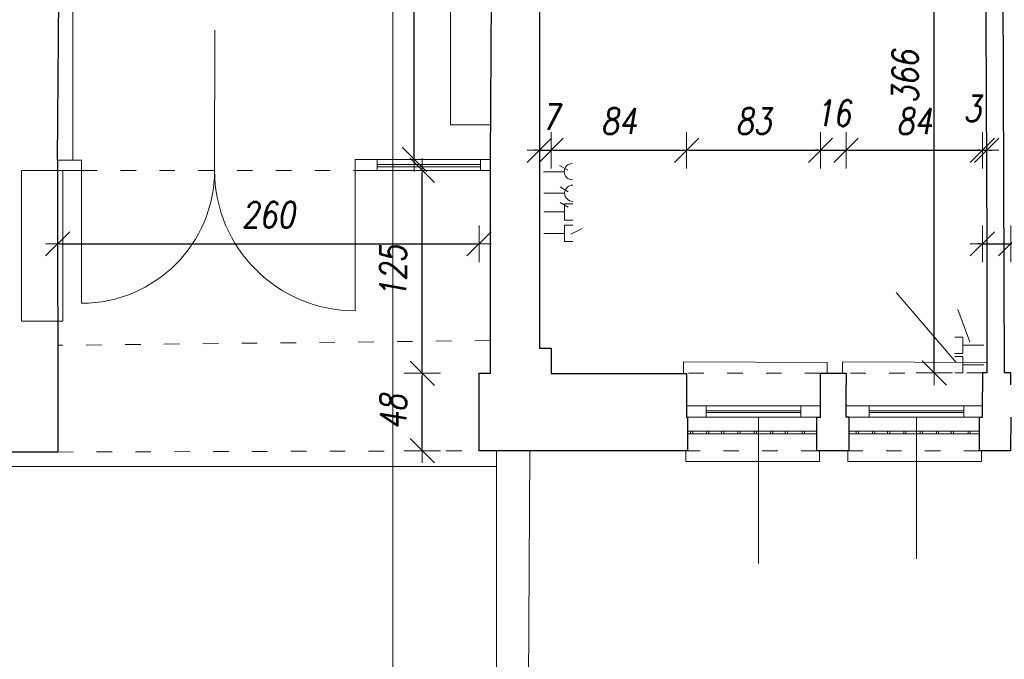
# Model space of a CAD drawing. Header units: millimetres. Extents: x -60479 to 14193, y -32440 to 949.
# Tile 44 of 68: x -13828 to -7746, y -27548 to -23594. Entities that reach past the tile are written whole.
import ezdxf

# ---------------------------------------------------------------- set-up
doc = ezdxf.new("R2010")
doc.units = ezdxf.units.MM
doc.header["$LTSCALE"] = 8
doc.linetypes.add('ACAD_ISO03W100', pattern=[30, 12, -18])
doc.layers.get('Defpoints').update_dxf_attribs({"lineweight": 0})
for name, color, linetype, lineweight in [('A_DIMEN', 7, 'Continuous', 0), ('BAM_OPISY POWIERZCHNI', 40, 'Continuous', 0), ('instalacje', 6, 'Continuous', 0), ('parter_dzwi i okna', 3, 'Continuous', 0), ('parter_kraty', 8, 'Continuous', 0), ('parter_parapet', 6, 'Continuous', 0), ('parter_podciąg', 2, 'ACAD_ISO03W100', 0), ('parter_rzut', 7, 'Continuous', 30), ('parter_widok', 4, 'Continuous', 0), ('parter_zabudowa meblowa', 8, 'Continuous', 0), ('przekroje', 3, 'Continuous', 0), ('RZUT_wymiarowanie', 2, 'Continuous', 0), ('wymiarowanie', 4, 'Continuous', 0)]:
    doc.layers.add(name, color=color, linetype=linetype, lineweight=lineweight)
doc.styles.add('ROMANS1', font='romans.shx', dxfattribs={"width": 0.8, "oblique": 10})
doc.dimstyles.new('NARCH100', dxfattribs={"dimscale": 100, "dimtxt": 1.6, "dimasz": 0.15, "dimexe": 0, "dimexo": 0, "dimgap": 1, "dimtad": 1, "dimdec": 0, "dimlfac": 0.1, "dimrnd": 1, "dimdsep": 46, "dimtxsty": 'ROMANS1', "dimblk": 'wym', "dimcen": -1.5, "dimse1": 1, "dimse2": 1, "dimclrd": 4, "dimclre": 4, "dimclrt": 3, "dimadec": 0, "dimazin": 0, "dimtfac": 0.04, "dimtdec": 0, "dimtmove": 2, "dimatfit": 3, "dimldrblk": 'wym', "dimfxl": 0, "dimtolj": 1, "dimarcsym": 0})

# ---------------------------------------------------------------- blocks, each defined once
blk = doc.blocks.new('wym')
at = {"layer": 'A_DIMEN', "color": 4, "ltscale": 100}
for p, q in [((-5, -5), (5, 5)), ((0, -7.5), (0, 7.5)), ((-5, 0), (5, 0))]:
    blk.add_line(p, q, dxfattribs=at)
blk = doc.blocks.new('*D165')
at = {"layer": 'Defpoints', "color": 0, "transparency": 16777216}
for p in [(-14896, -26266.7), (-13617.1, -26266.7), (-13617.1, -31813.7)]:
    blk.add_point(p, dxfattribs=at)
at = {"layer": 'RZUT_wymiarowanie', "color": 4, "lineweight": -2, "transparency": 16777216}
blk.add_line((-14881, -31813.7), (-13632.1, -31813.7), dxfattribs=at)
at = {"layer": 'RZUT_wymiarowanie', "color": 4, "lineweight": -2, "transparency": 16777216, "xscale": 15, "yscale": 15, "zscale": 15, "rotation": 179.9999999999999}
blk.add_blockref('wym', (-14896, -31813.7), dxfattribs=at)
at = {"layer": 'RZUT_wymiarowanie', "color": 4, "lineweight": -2, "transparency": 16777216, "xscale": 15, "yscale": 15, "zscale": 15}
blk.add_blockref('wym', (-13617.1, -31813.7), dxfattribs=at)
at = {"layer": 'RZUT_wymiarowanie', "color": 3, "transparency": 16777216, "insert": (-14256.6, -31633.7), "char_height": 160, "attachment_point": 5, "style": 'ROMANS1'}
blk.add_mtext('\\A1;128', dxfattribs=at)
blk = doc.blocks.new('*D166')
at = {"layer": 'Defpoints', "color": 0, "transparency": 16777216}
for p in [(-13617.1, -26266.7), (-10990.7, -26258.7), (-10990.7, -31813.7)]:
    blk.add_point(p, dxfattribs=at)
at = {"layer": 'RZUT_wymiarowanie', "color": 4, "lineweight": -2, "transparency": 16777216}
blk.add_line((-13602.1, -31813.7), (-11005.7, -31813.7), dxfattribs=at)
at = {"layer": 'RZUT_wymiarowanie', "color": 4, "lineweight": -2, "transparency": 16777216, "xscale": 15, "yscale": 15, "zscale": 15, "rotation": 179.9999999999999}
blk.add_blockref('wym', (-13617.1, -31813.7), dxfattribs=at)
at = {"layer": 'RZUT_wymiarowanie', "color": 4, "lineweight": -2, "transparency": 16777216, "xscale": 15, "yscale": 15, "zscale": 15}
blk.add_blockref('wym', (-10990.7, -31813.7), dxfattribs=at)
at = {"layer": 'RZUT_wymiarowanie', "color": 3, "transparency": 16777216, "insert": (-12810.1, -31633.7), "char_height": 160, "attachment_point": 5, "style": 'ROMANS1'}
blk.add_mtext('\\A1;263', dxfattribs=at)
blk = doc.blocks.new('*D167')
at = {"layer": 'Defpoints', "color": 0, "transparency": 16777216}
for p in [(-10990.7, -26258.7), (-9702.9, -26258.7), (-9702.9, -31813.7)]:
    blk.add_point(p, dxfattribs=at)
at = {"layer": 'RZUT_wymiarowanie', "color": 4, "lineweight": -2, "transparency": 16777216}
blk.add_line((-10975.7, -31813.7), (-9717.9, -31813.7), dxfattribs=at)
at = {"layer": 'RZUT_wymiarowanie', "color": 4, "lineweight": -2, "transparency": 16777216, "xscale": 15, "yscale": 15, "zscale": 15, "rotation": 179.9999999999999}
blk.add_blockref('wym', (-10990.7, -31813.7), dxfattribs=at)
at = {"layer": 'RZUT_wymiarowanie', "color": 4, "lineweight": -2, "transparency": 16777216, "xscale": 15, "yscale": 15, "zscale": 15}
blk.add_blockref('wym', (-9702.9, -31813.7), dxfattribs=at)
at = {"layer": 'RZUT_wymiarowanie', "color": 3, "transparency": 16777216, "insert": (-10346.8, -31633.7), "char_height": 160, "attachment_point": 5, "style": 'ROMANS1'}
blk.add_mtext('\\A1;129', dxfattribs=at)
blk = doc.blocks.new('*D168')
at = {"layer": 'Defpoints', "color": 0, "transparency": 16777216}
for p in [(-9702.9, -26258.7), (-8904.9, -26258.7), (-8904.9, -31813.7)]:
    blk.add_point(p, dxfattribs=at)
at = {"layer": 'RZUT_wymiarowanie', "color": 4, "lineweight": -2, "transparency": 16777216}
blk.add_line((-9687.9, -31813.7), (-8919.9, -31813.7), dxfattribs=at)
at = {"layer": 'RZUT_wymiarowanie', "color": 4, "lineweight": -2, "transparency": 16777216, "xscale": 15, "yscale": 15, "zscale": 15, "rotation": 179.9999999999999}
blk.add_blockref('wym', (-9702.9, -31813.7), dxfattribs=at)
at = {"layer": 'RZUT_wymiarowanie', "color": 4, "lineweight": -2, "transparency": 16777216, "xscale": 15, "yscale": 15, "zscale": 15}
blk.add_blockref('wym', (-8904.9, -31813.7), dxfattribs=at)
at = {"layer": 'RZUT_wymiarowanie', "color": 3, "transparency": 16777216, "insert": (-9303.9, -31633.7), "char_height": 160, "attachment_point": 5, "style": 'ROMANS1'}
blk.add_mtext('\\A1;80', dxfattribs=at)
blk = doc.blocks.new('*D169')
at = {"layer": 'Defpoints', "color": 0, "transparency": 16777216}
for p in [(-8904.9, -26258.7), (-8705.5, -26258.7), (-8705.5, -31813.7)]:
    blk.add_point(p, dxfattribs=at)
at = {"layer": 'RZUT_wymiarowanie', "color": 4, "lineweight": -2, "transparency": 16777216}
for p, q in [((-8919.9, -31813.7), (-8934.9, -31813.7)), ((-8904.9, -31813.7), (-8705.5, -31813.7)), ((-8690.5, -31813.7), (-8675.5, -31813.7))]:
    blk.add_line(p, q, dxfattribs=at)
at = {"layer": 'RZUT_wymiarowanie', "color": 4, "lineweight": -2, "transparency": 16777216, "xscale": 15, "yscale": 15, "zscale": 15}
for p, rotation in [((-8904.9, -31813.7), 359.9999999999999), ((-8705.5, -31813.7), 179.9999999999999)]:
    blk.add_blockref('wym', p, dxfattribs=dict(at, rotation=rotation))
at = {"layer": 'RZUT_wymiarowanie', "color": 3, "transparency": 16777216, "insert": (-8805.2, -31617.4), "char_height": 160, "attachment_point": 5, "style": 'ROMANS1'}
blk.add_mtext('\\A1;20', dxfattribs=at)
blk = doc.blocks.new('*D170')
at = {"layer": 'Defpoints', "color": 0, "transparency": 16777216}
for p in [(-8705.5, -26258.7), (-7900.3, -26258.7), (-7900.3, -31813.7)]:
    blk.add_point(p, dxfattribs=at)
at = {"layer": 'RZUT_wymiarowanie', "color": 4, "lineweight": -2, "transparency": 16777216}
blk.add_line((-8690.5, -31813.7), (-7915.3, -31813.7), dxfattribs=at)
at = {"layer": 'RZUT_wymiarowanie', "color": 4, "lineweight": -2, "transparency": 16777216, "xscale": 15, "yscale": 15, "zscale": 15, "rotation": 179.9999999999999}
blk.add_blockref('wym', (-8705.5, -31813.7), dxfattribs=at)
at = {"layer": 'RZUT_wymiarowanie', "color": 4, "lineweight": -2, "transparency": 16777216, "xscale": 15, "yscale": 15, "zscale": 15}
blk.add_blockref('wym', (-7900.3, -31813.7), dxfattribs=at)
at = {"layer": 'RZUT_wymiarowanie', "color": 3, "transparency": 16777216, "insert": (-8302.9, -31633.7), "char_height": 160, "attachment_point": 5, "style": 'ROMANS1'}
blk.add_mtext('\\A1;81', dxfattribs=at)
blk = doc.blocks.new('*D171')
at = {"layer": 'Defpoints', "color": 0, "transparency": 16777216}
for p in [(-7900.3, -26258.7), (-7707.8, -26258.7), (-7707.8, -31813.7)]:
    blk.add_point(p, dxfattribs=at)
at = {"layer": 'RZUT_wymiarowanie', "color": 4, "lineweight": -2, "transparency": 16777216}
for p, q in [((-7915.3, -31813.7), (-7930.3, -31813.7)), ((-7900.3, -31813.7), (-7707.8, -31813.7)), ((-7692.8, -31813.7), (-7677.8, -31813.7))]:
    blk.add_line(p, q, dxfattribs=at)
at = {"layer": 'RZUT_wymiarowanie', "color": 4, "lineweight": -2, "transparency": 16777216, "xscale": 15, "yscale": 15, "zscale": 15}
for p, rotation in [((-7900.3, -31813.7), 359.9999999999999), ((-7707.8, -31813.7), 179.9999999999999)]:
    blk.add_blockref('wym', p, dxfattribs=dict(at, rotation=rotation))
at = {"layer": 'RZUT_wymiarowanie', "color": 3, "transparency": 16777216, "insert": (-7804.1, -31599.3), "char_height": 160, "attachment_point": 5, "style": 'ROMANS1'}
blk.add_mtext('\\A1;19', dxfattribs=at)
blk = doc.blocks.new('*D172')
at = {"layer": 'Defpoints', "color": 0, "transparency": 16777216}
for p in [(-7707.8, -26258.7), (-6908.5, -26258.7), (-6908.5, -31813.7)]:
    blk.add_point(p, dxfattribs=at)
at = {"layer": 'RZUT_wymiarowanie', "color": 4, "lineweight": -2, "transparency": 16777216}
blk.add_line((-7692.8, -31813.7), (-6923.5, -31813.7), dxfattribs=at)
at = {"layer": 'RZUT_wymiarowanie', "color": 4, "lineweight": -2, "transparency": 16777216, "xscale": 15, "yscale": 15, "zscale": 15, "rotation": 179.9999999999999}
blk.add_blockref('wym', (-7707.8, -31813.7), dxfattribs=at)
at = {"layer": 'RZUT_wymiarowanie', "color": 4, "lineweight": -2, "transparency": 16777216, "xscale": 15, "yscale": 15, "zscale": 15}
blk.add_blockref('wym', (-6908.5, -31813.7), dxfattribs=at)
at = {"layer": 'RZUT_wymiarowanie', "color": 3, "transparency": 16777216, "insert": (-7308.2, -31633.7), "char_height": 160, "attachment_point": 5, "style": 'ROMANS1'}
blk.add_mtext('\\A1;80', dxfattribs=at)
blk = doc.blocks.new('*D178')
at = {"layer": 'Defpoints', "color": 0, "transparency": 16777216}
for p in [(-56057.1, -26261.6), (-1532.1, -26294.4), (-1532.1, -32327.7)]:
    blk.add_point(p, dxfattribs=at)
at = {"layer": 'RZUT_wymiarowanie', "color": 4, "lineweight": -2, "transparency": 16777216}
blk.add_line((-56042.1, -32327.7), (-1547.1, -32327.7), dxfattribs=at)
at = {"layer": 'RZUT_wymiarowanie', "color": 4, "lineweight": -2, "transparency": 16777216, "xscale": 15, "yscale": 15, "zscale": 15, "rotation": 179.9999999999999}
blk.add_blockref('wym', (-56057.1, -32327.7), dxfattribs=at)
at = {"layer": 'RZUT_wymiarowanie', "color": 4, "lineweight": -2, "transparency": 16777216, "xscale": 15, "yscale": 15, "zscale": 15}
blk.add_blockref('wym', (-1532.1, -32327.7), dxfattribs=at)
at = {"layer": 'RZUT_wymiarowanie', "color": 3, "transparency": 16777216, "insert": (-28794.6, -32147.7), "char_height": 160, "attachment_point": 5, "style": 'ROMANS1'}
blk.add_mtext('\\A1;5453', dxfattribs=at)
blk = doc.blocks.new('*D435')
at = {"layer": 'Defpoints', "color": 0, "transparency": 16777216}
for p in [(-10990.7, -24979.7), (-10990.7, -25779.9), (-13593.1, -26266.7)]:
    blk.add_point(p, dxfattribs=at)
at = {"layer": 'instalacje', "color": 4, "lineweight": -2, "transparency": 16777216}
blk.add_line((-13578.1, -24979.7), (-11005.7, -24979.7), dxfattribs=at)
at = {"layer": 'instalacje', "color": 4, "lineweight": -2, "transparency": 16777216, "xscale": 15, "yscale": 15, "zscale": 15, "rotation": 179.9999999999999}
blk.add_blockref('wym', (-13593.1, -24979.7), dxfattribs=at)
at = {"layer": 'instalacje', "color": 4, "lineweight": -2, "transparency": 16777216, "xscale": 15, "yscale": 15, "zscale": 15}
blk.add_blockref('wym', (-10990.7, -24979.7), dxfattribs=at)
at = {"layer": 'instalacje', "color": 3, "transparency": 16777216, "insert": (-12291.9, -24799.7), "char_height": 160, "attachment_point": 5, "style": 'ROMANS1'}
blk.add_mtext('\\A1;260', dxfattribs=at)
blk = doc.blocks.new('*D436')
at = {"layer": 'Defpoints', "color": 0, "transparency": 16777216}
for p in [(-7706.4, -24979.7), (-7881.1, -25981.2), (-7706.4, -25981.2)]:
    blk.add_point(p, dxfattribs=at)
at = {"layer": 'instalacje', "color": 4, "lineweight": -2, "transparency": 16777216}
for p, q in [((-7896.1, -24979.7), (-7911.1, -24979.7)), ((-7881.1, -24979.7), (-7706.4, -24979.7)), ((-7691.4, -24979.7), (-7676.4, -24979.7))]:
    blk.add_line(p, q, dxfattribs=at)
at = {"layer": 'instalacje', "color": 4, "lineweight": -2, "transparency": 16777216, "xscale": 15, "yscale": 15, "zscale": 15}
for p, rotation in [((-7881.1, -24979.7), 359.9999999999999), ((-7706.4, -24979.7), 179.9999999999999)]:
    blk.add_blockref('wym', p, dxfattribs=dict(at, rotation=rotation))
at = {"layer": 'instalacje', "color": 3, "transparency": 16777216, "insert": (-7619.7, -24719.4), "char_height": 160, "attachment_point": 5, "style": 'ROMANS1'}
blk.add_mtext('\\A1;17', dxfattribs=at)
blk = doc.blocks.new('*D437')
at = {"layer": 'Defpoints', "color": 0, "transparency": 16777216}
for p in [(-6880.2, -24979.7), (-7706.4, -25981.2), (-6880.2, -25981.2)]:
    blk.add_point(p, dxfattribs=at)
at = {"layer": 'instalacje', "color": 4, "lineweight": -2, "transparency": 16777216}
blk.add_line((-7691.4, -24979.7), (-6895.2, -24979.7), dxfattribs=at)
at = {"layer": 'instalacje', "color": 4, "lineweight": -2, "transparency": 16777216, "xscale": 15, "yscale": 15, "zscale": 15, "rotation": 179.9999999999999}
blk.add_blockref('wym', (-7706.4, -24979.7), dxfattribs=at)
at = {"layer": 'instalacje', "color": 4, "lineweight": -2, "transparency": 16777216, "xscale": 15, "yscale": 15, "zscale": 15}
blk.add_blockref('wym', (-6880.2, -24979.7), dxfattribs=at)
at = {"layer": 'instalacje', "color": 3, "transparency": 16777216, "insert": (-7293.3, -24799.7), "char_height": 160, "attachment_point": 5, "style": 'ROMANS1'}
blk.add_mtext('\\A1;83', dxfattribs=at)
blk = doc.blocks.new('*D443')
at = {"layer": 'Defpoints', "color": 0, "transparency": 16777216}
for p in [(-10545.2, -24401.6), (-10618, -25625.5), (-10545.2, -25625.5)]:
    blk.add_point(p, dxfattribs=at)
at = {"layer": 'instalacje', "color": 4, "lineweight": -2, "transparency": 16777216}
for p, q in [((-10633, -24401.6), (-10648, -24401.6)), ((-10618, -24401.6), (-10545.2, -24401.6)), ((-10530.2, -24401.6), (-10515.2, -24401.6))]:
    blk.add_line(p, q, dxfattribs=at)
at = {"layer": 'instalacje', "color": 4, "lineweight": -2, "transparency": 16777216, "xscale": 15, "yscale": 15, "zscale": 15}
for p, rotation in [((-10618, -24401.6), 359.9999999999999), ((-10545.2, -24401.6), 179.9999999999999)]:
    blk.add_blockref('wym', p, dxfattribs=dict(at, rotation=rotation))
at = {"layer": 'instalacje', "color": 3, "transparency": 16777216, "insert": (-10547.9, -24195.5), "char_height": 160, "attachment_point": 5, "style": 'ROMANS1'}
blk.add_mtext('\\A1;7', dxfattribs=at)
blk = doc.blocks.new('*D444')
at = {"layer": 'Defpoints', "color": 0, "transparency": 16777216}
for p in [(-9708.4, -24401.6), (-10545.2, -25625.5), (-9708.4, -25981.2)]:
    blk.add_point(p, dxfattribs=at)
at = {"layer": 'instalacje', "color": 4, "lineweight": -2, "transparency": 16777216}
blk.add_line((-10530.2, -24401.6), (-9723.4, -24401.6), dxfattribs=at)
at = {"layer": 'instalacje', "color": 4, "lineweight": -2, "transparency": 16777216, "xscale": 15, "yscale": 15, "zscale": 15, "rotation": 179.9999999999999}
blk.add_blockref('wym', (-10545.2, -24401.6), dxfattribs=at)
at = {"layer": 'instalacje', "color": 4, "lineweight": -2, "transparency": 16777216, "xscale": 15, "yscale": 15, "zscale": 15}
blk.add_blockref('wym', (-9708.4, -24401.6), dxfattribs=at)
at = {"layer": 'instalacje', "color": 3, "transparency": 16777216, "insert": (-10126.8, -24221.6), "char_height": 160, "attachment_point": 5, "style": 'ROMANS1'}
blk.add_mtext('\\A1;84', dxfattribs=at)
blk = doc.blocks.new('*D445')
at = {"layer": 'Defpoints', "color": 0, "transparency": 16777216}
for p in [(-8881.5, -24401.6), (-9708.4, -25981.2), (-8881.5, -25981.2)]:
    blk.add_point(p, dxfattribs=at)
at = {"layer": 'instalacje', "color": 4, "lineweight": -2, "transparency": 16777216}
blk.add_line((-9693.4, -24401.6), (-8896.5, -24401.6), dxfattribs=at)
at = {"layer": 'instalacje', "color": 4, "lineweight": -2, "transparency": 16777216, "xscale": 15, "yscale": 15, "zscale": 15, "rotation": 179.9999999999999}
blk.add_blockref('wym', (-9708.4, -24401.6), dxfattribs=at)
at = {"layer": 'instalacje', "color": 4, "lineweight": -2, "transparency": 16777216, "xscale": 15, "yscale": 15, "zscale": 15}
blk.add_blockref('wym', (-8881.5, -24401.6), dxfattribs=at)
at = {"layer": 'instalacje', "color": 3, "transparency": 16777216, "insert": (-9295, -24221.6), "char_height": 160, "attachment_point": 5, "style": 'ROMANS1'}
blk.add_mtext('\\A1;83', dxfattribs=at)
blk = doc.blocks.new('*D446')
at = {"layer": 'Defpoints', "color": 0, "transparency": 16777216}
for p in [(-8723.6, -24401.6), (-8881.5, -25981.2), (-8723.6, -25981.2)]:
    blk.add_point(p, dxfattribs=at)
at = {"layer": 'instalacje', "color": 4, "lineweight": -2, "transparency": 16777216}
for p, q in [((-8896.5, -24401.6), (-8911.5, -24401.6)), ((-8881.5, -24401.6), (-8723.6, -24401.6)), ((-8708.6, -24401.6), (-8693.6, -24401.6))]:
    blk.add_line(p, q, dxfattribs=at)
at = {"layer": 'instalacje', "color": 4, "lineweight": -2, "transparency": 16777216, "xscale": 15, "yscale": 15, "zscale": 15}
for p, rotation in [((-8881.5, -24401.6), 359.9999999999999), ((-8723.6, -24401.6), 179.9999999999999)]:
    blk.add_blockref('wym', p, dxfattribs=dict(at, rotation=rotation))
at = {"layer": 'instalacje', "color": 3, "transparency": 16777216, "insert": (-8802.6, -24171.6), "char_height": 160, "attachment_point": 5, "style": 'ROMANS1'}
blk.add_mtext('\\A1;16', dxfattribs=at)
blk = doc.blocks.new('*D447')
at = {"layer": 'Defpoints', "color": 0, "transparency": 16777216}
for p in [(-7881.1, -24401.6), (-8723.6, -25981.2), (-7881.1, -25973)]:
    blk.add_point(p, dxfattribs=at)
at = {"layer": 'instalacje', "color": 4, "lineweight": -2, "transparency": 16777216}
blk.add_line((-8708.6, -24401.6), (-7896.1, -24401.6), dxfattribs=at)
at = {"layer": 'instalacje', "color": 4, "lineweight": -2, "transparency": 16777216, "xscale": 15, "yscale": 15, "zscale": 15, "rotation": 179.9999999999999}
blk.add_blockref('wym', (-8723.6, -24401.6), dxfattribs=at)
at = {"layer": 'instalacje', "color": 4, "lineweight": -2, "transparency": 16777216, "xscale": 15, "yscale": 15, "zscale": 15}
blk.add_blockref('wym', (-7881.1, -24401.6), dxfattribs=at)
at = {"layer": 'instalacje', "color": 3, "transparency": 16777216, "insert": (-8302.4, -24221.6), "char_height": 160, "attachment_point": 5, "style": 'ROMANS1'}
blk.add_mtext('\\A1;84', dxfattribs=at)
blk = doc.blocks.new('*D448')
at = {"layer": 'Defpoints', "color": 0, "transparency": 16777216}
for p in [(-7854.4, -24401.6), (-7854.4, -25777.3), (-7881.1, -25973)]:
    blk.add_point(p, dxfattribs=at)
at = {"layer": 'instalacje', "color": 4, "lineweight": -2, "transparency": 16777216}
for p, q in [((-7896.1, -24401.6), (-7911.1, -24401.6)), ((-7881.1, -24401.6), (-7854.4, -24401.6)), ((-7839.4, -24401.6), (-7824.4, -24401.6))]:
    blk.add_line(p, q, dxfattribs=at)
at = {"layer": 'instalacje', "color": 4, "lineweight": -2, "transparency": 16777216, "xscale": 15, "yscale": 15, "zscale": 15}
for p, rotation in [((-7881.1, -24401.6), 359.9999999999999), ((-7854.4, -24401.6), 179.9999999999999)]:
    blk.add_blockref('wym', p, dxfattribs=dict(at, rotation=rotation))
at = {"layer": 'instalacje', "color": 3, "transparency": 16777216, "insert": (-7943.8, -24143.4), "char_height": 160, "attachment_point": 5, "style": 'ROMANS1'}
blk.add_mtext('\\A1;3', dxfattribs=at)
blk = doc.blocks.new('*D619')
at = {"layer": 'Defpoints', "color": 0, "transparency": 16777216}
for p in [(-11390.6, -21649.8), (-10909.9, -21649.8), (-10920.7, -24457.9)]:
    blk.add_point(p, dxfattribs=at)
at = {"layer": 'instalacje', "color": 4, "lineweight": -2, "transparency": 16777216}
blk.add_line((-11390.6, -24442.9), (-11390.6, -21664.8), dxfattribs=at)
at = {"layer": 'instalacje', "color": 4, "lineweight": -2, "transparency": 16777216, "xscale": 15, "yscale": 15, "zscale": 15}
for p, rotation in [((-11390.6, -21649.8), 90), ((-11390.6, -24457.9), 270)]:
    blk.add_blockref('wym', p, dxfattribs=dict(at, rotation=rotation))
at = {"layer": 'instalacje', "color": 3, "transparency": 16777216, "insert": (-11570.6, -23053.8), "char_height": 160, "attachment_point": 5, "rotation": 90, "style": 'ROMANS1'}
blk.add_mtext('\\A1;281', dxfattribs=at)
blk = doc.blocks.new('*D625')
at = {"layer": 'Defpoints', "color": 0, "transparency": 16777216}
for p in [(-8178.3, -22117.4), (-7865.4, -22117.4), (-7881.1, -25777.3)]:
    blk.add_point(p, dxfattribs=at)
at = {"layer": 'instalacje', "color": 4, "lineweight": -2, "transparency": 16777216}
blk.add_line((-8178.3, -25762.3), (-8178.3, -22132.4), dxfattribs=at)
at = {"layer": 'instalacje', "color": 4, "lineweight": -2, "transparency": 16777216, "xscale": 15, "yscale": 15, "zscale": 15}
for p, rotation in [((-8178.3, -22117.4), 90), ((-8178.3, -25777.3), 270)]:
    blk.add_blockref('wym', p, dxfattribs=dict(at, rotation=rotation))
at = {"layer": 'instalacje', "color": 3, "transparency": 16777216, "insert": (-8358.3, -23947.4), "char_height": 160, "attachment_point": 5, "rotation": 90, "style": 'ROMANS1'}
blk.add_mtext('\\A1;366', dxfattribs=at)
blk = doc.blocks.new('*D803')
at = {"layer": 'Defpoints', "color": 0, "transparency": 16777216}
for p in [(-11341.4, -25779.9), (-10955.8, -25779.9), (-10990.7, -26258.7)]:
    blk.add_point(p, dxfattribs=at)
at = {"layer": 'instalacje', "color": 4, "lineweight": -2, "transparency": 16777216}
blk.add_line((-11341.4, -26243.7), (-11341.4, -25794.9), dxfattribs=at)
at = {"layer": 'instalacje', "color": 4, "lineweight": -2, "transparency": 16777216, "xscale": 15, "yscale": 15, "zscale": 15}
for p, rotation in [((-11341.4, -25779.9), 90), ((-11341.4, -26258.7), 270)]:
    blk.add_blockref('wym', p, dxfattribs=dict(at, rotation=rotation))
at = {"layer": 'instalacje', "color": 3, "transparency": 16777216, "insert": (-11521.4, -26019.3), "char_height": 160, "attachment_point": 5, "rotation": 90, "style": 'ROMANS1'}
blk.add_mtext('\\A1;48', dxfattribs=at)
blk = doc.blocks.new('*D804')
at = {"layer": 'Defpoints', "color": 0, "transparency": 16777216}
for p in [(-11341.4, -24525.6), (-10920.8, -24525.6), (-10955.8, -25779.9)]:
    blk.add_point(p, dxfattribs=at)
at = {"layer": 'instalacje', "color": 4, "lineweight": -2, "transparency": 16777216}
blk.add_line((-11341.4, -25764.9), (-11341.4, -24540.6), dxfattribs=at)
at = {"layer": 'instalacje', "color": 4, "lineweight": -2, "transparency": 16777216, "xscale": 15, "yscale": 15, "zscale": 15}
for p, rotation in [((-11341.4, -24525.6), 90), ((-11341.4, -25779.9), 270)]:
    blk.add_blockref('wym', p, dxfattribs=dict(at, rotation=rotation))
at = {"layer": 'instalacje', "color": 3, "transparency": 16777216, "insert": (-11521.4, -25152.7), "char_height": 160, "attachment_point": 5, "rotation": 90, "style": 'ROMANS1'}
blk.add_mtext('\\A1;125', dxfattribs=at)
blk = doc.blocks.new('GGGDB')
at = {"layer": 'przekroje'}
blk.add_lwpolyline([(44025, 25066.5), (44025, -5400)], dxfattribs=at)

msp = doc.modelspace()

# ---------------------------------------------------------------- linework, layer by layer
at = {"layer": 'instalacje'}
for points in [[(-10443, -24525), (-10492.7, -24495.1)], [(-13563.7, -25457.2), (-13817.6, -25457.2), (-13817.6, -24525.6), (-13562.1, -24525.6), (-13562.1, -25457.2), (-13563.7, -25457.2)], [(-10464.5, -24533.7), (-10592.6, -24533.7)], [(-10440.1, -24658.2), (-10489.8, -24628.3)], [(-10461.7, -24666.8), (-10589.7, -24666.8)], [(-10440.1, -24753.7), (-10489.8, -24723.8)], [(-10461.7, -24832.6), (-10461.7, -24732.1)], [(-10411.5, -24732.1), (-10461.7, -24732.1)], [(-10461.7, -24782.3), (-10589.7, -24782.3)], [(-10411.5, -24832.6), (-10461.7, -24832.6)], [(-10461.7, -24965.8), (-10461.7, -24865.3)], [(-10411.5, -24865.3), (-10461.7, -24865.3)], [(-10461.7, -24915.5), (-10589.7, -24915.5)], [(-10354.4, -24884.7), (-10424.1, -24919.1)], [(-10411.5, -24965.8), (-10461.7, -24965.8)], [(-8413, -25281.5), (-8044, -25712.9)], [(-8033.7, -25386.2), (-7959.5, -25585.9)], [(-8051.6, -25556.5), (-8001.4, -25556.5)], [(-8001.4, -25556.5), (-8001.4, -25656.9)], [(-8051.6, -25656.9), (-8001.4, -25656.9)], [(-8001.4, -25606.7), (-7873.4, -25606.7)], [(-8051.6, -25676.5), (-8001.4, -25676.5)], [(-8001.4, -25676.5), (-8001.4, -25776.9)], [(-8051.6, -25776.9), (-8001.4, -25776.9)], [(-8001.4, -25726.7), (-7873.4, -25726.7)]]:
    msp.add_lwpolyline(points, dxfattribs=at)
for centre in [(-10414.3, -24533.7), (-10411.5, -24666.8)]:
    msp.add_arc(centre, 50.2, 90, 270, dxfattribs=at)
at = {"layer": 'parter_dzwi i okna'}
for p, q in [((-13445.2, -24462.6), (-13593.6, -24462.6)), ((-11756.1, -24525.6), (-11756.1, -24457.9)), ((-11756.1, -24457.9), (-10920.7, -24457.9)), ((-13445.2, -24525.6), (-13593, -24525.6)), ((-11756.1, -24525.6), (-10920.8, -24525.6))]:
    msp.add_line(p, q, dxfattribs=at)
for points in [[(-13445.2, -24462.6), (-13445.2, -24525.6)], [(-11619.6, -24457.9), (-11619.6, -24525.6)], [(-10981, -24489.4), (-11619.6, -24489.4)], [(-10981, -24503.1), (-11619.6, -24503.1)], [(-10981, -24457.9), (-10981, -24525.6)], [(-13445.2, -24525.6), (-13445.2, -25346.8)], [(-11756.1, -24525.6), (-11756.1, -25393.4)], [(-8881.5, -25981.2), (-9708.4, -25981.2)], [(-9587, -25981.2), (-9587, -26051.2)], [(-9002, -26011.9), (-9587, -26011.9)], [(-9002, -26021.5), (-9587, -26021.5)], [(-9002, -25981.2), (-9002, -26051.2)], [(-7881.1, -25981.2), (-8723.6, -25981.2)], [(-8580.5, -25981.2), (-8580.5, -26051.2)], [(-7995.5, -26011.9), (-8580.5, -26011.9)], [(-7995.5, -26021.5), (-8580.5, -26021.5)], [(-7995.5, -25981.2), (-7995.5, -26051.2)], [(-8904.9, -26051.2), (-9702.9, -26051.2)], [(-7900.3, -26051.2), (-8705.5, -26051.2)]]:
    msp.add_lwpolyline(points, dxfattribs=at)
for centre, radius, start, end in [((-13445.2, -24525.6), 821.2, 270, 0), ((-11756.1, -24525.6), 867.9, 180, 270)]:
    msp.add_arc(centre, radius, start, end, dxfattribs=at)
at = {"layer": 'parter_kraty'}
for points in [[(-9702.9, -26137.6), (-8904.9, -26137.6)], [(-9684.8, -26137.6), (-9684.8, -26153.3)], [(-9671, -26137.6), (-9671, -26153.3)], [(-9584.7, -26137.6), (-9584.7, -26153.3)], [(-9571, -26137.6), (-9571, -26153.3)], [(-9492.3, -26137.6), (-9492.3, -26153.3)], [(-9478.6, -26137.6), (-9478.6, -26153.3)], [(-9391.9, -26137.6), (-9391.9, -26153.3)], [(-9378.2, -26137.6), (-9378.2, -26153.3)], [(-9290.7, -26137.6), (-9290.7, -26153.3)], [(-9277, -26137.6), (-9277, -26153.3)], [(-9190.5, -26137.6), (-9190.5, -26153.3)], [(-9176.8, -26137.6), (-9176.8, -26153.3)], [(-9099.3, -26137.6), (-9099.3, -26153.3)], [(-9085.6, -26137.6), (-9085.6, -26153.3)], [(-8994.7, -26137.6), (-8994.7, -26153.3)], [(-8980.9, -26137.6), (-8980.9, -26153.3)], [(-8705.5, -26137.6), (-7900.3, -26137.6)], [(-8660.1, -26137.6), (-8660.1, -26153.3)], [(-8646.4, -26137.6), (-8646.4, -26153.3)], [(-8560, -26137.6), (-8560, -26153.3)], [(-8546.3, -26137.6), (-8546.3, -26153.3)], [(-8467.6, -26137.6), (-8467.6, -26153.3)], [(-8453.9, -26137.6), (-8453.9, -26153.3)], [(-8367.2, -26137.6), (-8367.2, -26153.3)], [(-8353.5, -26137.6), (-8353.5, -26153.3)], [(-8266.1, -26137.6), (-8266.1, -26153.3)], [(-8252.3, -26137.6), (-8252.3, -26153.3)], [(-8165.9, -26137.6), (-8165.9, -26153.3)], [(-8152.1, -26137.6), (-8152.1, -26153.3)], [(-8074.7, -26137.6), (-8074.7, -26153.3)], [(-8060.9, -26137.6), (-8060.9, -26153.3)], [(-7970, -26137.6), (-7970, -26153.3)], [(-7956.2, -26137.6), (-7956.2, -26153.3)], [(-9702.9, -26153.3), (-8904.9, -26153.3)], [(-8705.5, -26153.3), (-7900.3, -26153.3)]]:
    msp.add_lwpolyline(points, dxfattribs=at)
at = {"layer": 'parter_parapet'}
for points in [[(-10919, -24244.2), (-11166.5, -24244.2), (-11166.5, -21649.8)], [(-9728.6, -25780.3), (-9728.6, -25708.5), (-8840.7, -25714.1), (-8841, -25779)], [(-8745.4, -25779), (-8745.4, -25708.5), (-7854.4, -25714.1)], [(-9712.7, -26258.7), (-9712.7, -26324.3), (-8888.2, -26324.3), (-8888.2, -26258.7)], [(-8711.6, -26258.7), (-8711.6, -26324.3), (-7887.1, -26324.3), (-7887.1, -26258.7)]]:
    msp.add_lwpolyline(points, dxfattribs=at)
at = {"layer": 'parter_podciąg'}
for points in [[(-13445.2, -24525.6), (-11756.1, -24525.6)], [(-10920.8, -25577.5), (-13593.2, -25607)], [(-8881.5, -25779), (-9708.4, -25779)], [(-7881.1, -25777.3), (-8723.6, -25779)], [(-13593.1, -26266.7), (-10990.7, -26258.7)], [(-8904.9, -26258.7), (-9702.9, -26258.7)], [(-8692.5, -26258.7), (-8705.5, -26258.7)], [(-7900.3, -26258.7), (-8692.5, -26258.7)]]:
    msp.add_lwpolyline(points, dxfattribs=at)
at = {"layer": 'parter_rzut'}
for p, q in [((-13593.6, -24462.6), (-13582.3, -22984.9)), ((-10920.7, -24457.9), (-10910.9, -23224)), ((-10618, -23224), (-10618, -24325.8)), ((-13593.6, -24462.6), (-13593, -26266.7)), ((-13593, -26266.7), (-14896, -26266.7))]:
    msp.add_line(p, q, dxfattribs=at)
for points in [[(-7865.4, -22194.8), (-7854.4, -24990.2), (-7854.4, -25777.3), (-7881.1, -25777.3), (-7881.1, -25894.9)], [(-7706.4, -25850.3), (-7706.4, -25777.6), (-7744.7, -25777.6), (-7756.5, -22194.3)], [(-10618, -24325.8), (-10618, -25625.5)], [(-10990.7, -26258.7), (-10990.7, -25779.9), (-10920.8, -25779.9), (-10920.8, -24457.9)], [(-10618, -25625.5), (-10545.2, -25625.5), (-10545.2, -25780.3), (-9708.4, -25780.3), (-9708.4, -25981.2)], [(-8881.5, -25894.9), (-8881.5, -25779), (-8723.6, -25779), (-8723.6, -25850.3)], [(-8705.5, -26051.2), (-8705.5, -26258.7), (-8904.9, -26258.7), (-8904.9, -26051.2), (-8881.5, -26051.2), (-8881.5, -25894.9)], [(-8705.5, -26051.2), (-8723.6, -26051.2), (-8723.6, -25850.3)], [(-7706.4, -26051.2), (-7707.8, -26258.7), (-7900.3, -26258.7), (-7900.3, -26051.2), (-7881.1, -26051.2), (-7881.1, -25894.9)], [(-9708.4, -25981.2), (-9708.4, -26051.2), (-9702.9, -26051.2)], [(-9702.9, -26051.2), (-9702.9, -26258.7), (-9904.5, -26258.7)], [(-9904.5, -26258.7), (-10990.7, -26258.7)]]:
    msp.add_lwpolyline(points, dxfattribs=at)
at = {"layer": 'parter_widok'}
for points in [[(-10882.9, -26258.7), (-10882.9, -30926.4), (-10704.4, -30926.4), (-10677.8, -26258.7)], [(-30477.3, -26455.8), (-30477.3, -26356.4), (-10882.9, -26356.4)]]:
    msp.add_lwpolyline(points, dxfattribs=at)
at = {"layer": 'parter_zabudowa meblowa'}
msp.add_lwpolyline([(-13499.5, -21632.2), (-13499.5, -24462.6)], dxfattribs=at)
at = {"layer": 'wymiarowanie'}
for points in [[(-12624, -24525.6), (-12623.5, -23658.5)], [(-9264.8, -26956.6), (-9264.2, -26051.2)], [(-8288.5, -26926.9), (-8288, -26051.2)]]:
    msp.add_lwpolyline(points, dxfattribs=at)

# ---------------------------------------------------------------- block references
at = {"layer": 'BAM_OPISY POWIERZCHNI'}
msp.add_blockref('GGGDB', (-55547.9, -25783), dxfattribs=at)

# ---------------------------------------------------------------- dimensions: what is measured, and where the dimension line sits
at = {"layer": 'instalacje'}
for base, p1, p2, picture, middle in [((-11390.6, -21649.8), (-10920.7, -24457.9), (-10909.9, -21649.8), '*D619', (-11570.6, -23053.8)), ((-8178.3, -22117.4), (-7881.1, -25777.3), (-7865.4, -22117.4), '*D625', (-8358.3, -23947.4)), ((-11341.4, -24525.6), (-10955.8, -25779.9), (-10920.8, -24525.6), '*D804', (-11521.4, -25152.7)), ((-11341.4, -25779.9), (-10990.7, -26258.7), (-10955.8, -25779.9), '*D803', (-11521.4, -26019.3))]:
    dim = msp.add_linear_dim(base=base, p1=p1, p2=p2, angle=90, dimstyle='NARCH100', dxfattribs=at)
    dim.commit()
    dim.dimension.update_dxf_attribs({"geometry": picture, "text_midpoint": middle})
for base, p1, p2, picture, middle in [((-8723.6, -24401.6), (-8881.5, -25981.2), (-8723.6, -25981.2), '*D446', (-8802.6, -24171.6)), ((-9708.4, -24401.6), (-10545.2, -25625.5), (-9708.4, -25981.2), '*D444', (-10126.8, -24221.6)), ((-8881.5, -24401.6), (-9708.4, -25981.2), (-8881.5, -25981.2), '*D445', (-9295, -24221.6)), ((-7881.1, -24401.6), (-8723.6, -25981.2), (-7881.1, -25973), '*D447', (-8302.4, -24221.6)), ((-10990.7, -24979.7), (-13593.1, -26266.7), (-10990.7, -25779.9), '*D435', (-12291.9, -24799.7)), ((-6880.2, -24979.7), (-7706.4, -25981.2), (-6880.2, -25981.2), '*D437', (-7293.3, -24799.7))]:
    dim = msp.add_linear_dim(base=base, p1=p1, p2=p2, dimstyle='NARCH100', dxfattribs=at)
    dim.commit()
    dim.dimension.update_dxf_attribs({"geometry": picture, "text_midpoint": middle})
for base, p1, p2, picture, middle in [((-7854.4, -24401.6), (-7881.1, -25973), (-7854.4, -25777.3), '*D448', (-7943.8, -24143.4)), ((-10545.2, -24401.6), (-10618, -25625.5), (-10545.2, -25625.5), '*D443', (-10547.9, -24195.5)), ((-7706.4, -24979.7), (-7881.1, -25981.2), (-7706.4, -25981.2), '*D436', (-7619.7, -24719.4))]:
    dim = msp.add_linear_dim(base=base, p1=p1, p2=p2, dimstyle='NARCH100', dxfattribs=at)
    dim.commit()
    dim.dimension.update_dxf_attribs({"geometry": picture, "text_midpoint": middle, "dimtype": 160})
at = {"layer": 'RZUT_wymiarowanie'}
for base, p1, p2, picture, middle in [((-1532.0609, -32327.7224), (-56057.0718, -26261.5567), (-1532.0609, -26294.3741), '*D178', (-28794.5664, -32147.7224)), ((-13617.1, -31813.7), (-14896, -26266.7), (-13617.1, -26266.7), '*D165', (-14256.6, -31633.7)), ((-9702.9, -31813.7), (-10990.7, -26258.7), (-9702.9, -26258.7), '*D167', (-10346.8, -31633.7)), ((-8904.9, -31813.7), (-9702.9, -26258.7), (-8904.9, -26258.7), '*D168', (-9303.9, -31633.7)), ((-7900.3, -31813.7), (-8705.5, -26258.7), (-7900.3, -26258.7), '*D170', (-8302.9, -31633.7)), ((-6908.5, -31813.7), (-7707.8, -26258.7), (-6908.5, -26258.7), '*D172', (-7308.2, -31633.7))]:
    dim = msp.add_linear_dim(base=base, p1=p1, p2=p2, dimstyle='NARCH100', dxfattribs=at)
    dim.commit()
    dim.dimension.update_dxf_attribs({"geometry": picture, "text_midpoint": middle})
for base, p1, p2, picture, middle in [((-10990.7, -31813.7), (-13617.1, -26266.7), (-10990.7, -26258.7), '*D166', (-12810.1, -31633.7)), ((-8705.5, -31813.7), (-8904.9, -26258.7), (-8705.5, -26258.7), '*D169', (-8805.2, -31617.4)), ((-7707.8, -31813.7), (-7900.3, -26258.7), (-7707.8, -26258.7), '*D171', (-7804.1, -31599.3))]:
    dim = msp.add_linear_dim(base=base, p1=p1, p2=p2, dimstyle='NARCH100', dxfattribs=at)
    dim.commit()
    dim.dimension.update_dxf_attribs({"geometry": picture, "text_midpoint": middle, "dimtype": 160})

doc.saveas('drawing.dxf')
